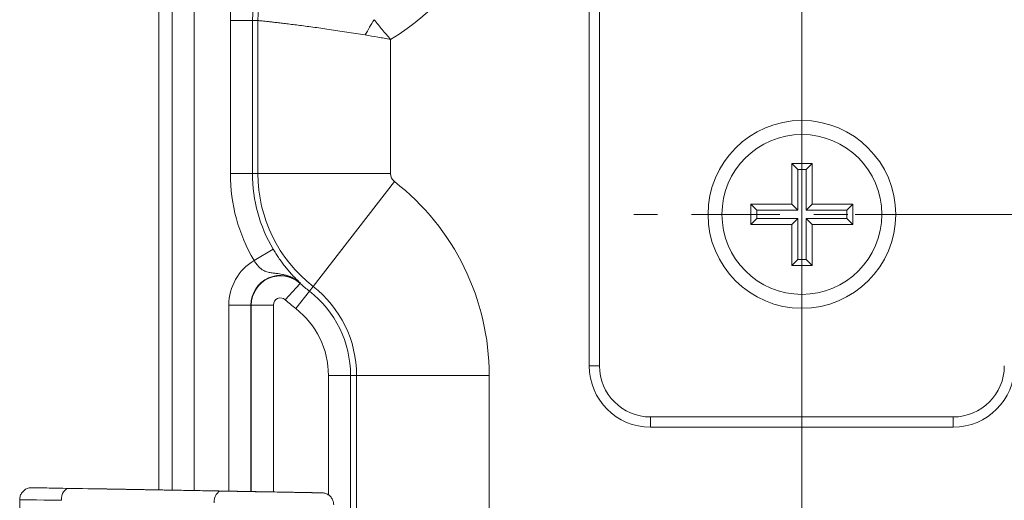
# Model space of a CAD drawing. Header units: inches. Extents: x 0.3 to 84.8, y 1.5 to 53.5.
# Tile 76 of 107: x 66.8 to 69.7, y 29.3 to 30.7. Entities that reach past the tile are written whole.
import ezdxf

# ---------------------------------------------------------------- set-up
doc = ezdxf.new("R2010")
doc.units = ezdxf.units.IN
doc.header["$LTSCALE"] = 2.5
doc.header["$MEASUREMENT"] = 0
doc.linetypes.add('CHAIN', pattern=[0.7087, 0.4724, -0.0591, 0.1181, -0.0591])
for name, color, linetype, lineweight in [('Center Mark (ANSI)', 7, 'Continuous', 9), ('Dimension (ANSI)', 7, 'Continuous', 9), ('Visible (ANSI)', 7, 'Continuous', 18), ('Visible Narrow (ANSI)', 7, 'Continuous', 5)]:
    doc.layers.add(name, color=color, linetype=linetype, lineweight=lineweight)
doc.styles.add('Note Text (ANSI)', font='arial.ttf')
doc.dimstyles.new('.XX', dxfattribs={"dimscale": 2.5, "dimtxt": 0.095, "dimasz": 0.125, "dimexe": 0.1875, "dimexo": 0.0625, "dimgap": 0.0625, "dimtad": 0, "dimtih": 1, "dimtoh": 1, "dimrnd": 1e-08, "dimzin": 0, "dimdsep": 46, "dimtxsty": 'Note Text (ANSI)', "dimblk": 'Filled-1', "dimcen": 0.09, "dimdle": 0.45, "dimclrd": 256, "dimclre": 256, "dimclrt": 256, "dimadec": 0, "dimazin": 1, "dimtfac": 1.263158, "dimtofl": 0, "dimtmove": 0, "dimatfit": 3, "dimfxl": 1, "dimtolj": 1, "dimtzin": 4, "dimlwd": -1, "dimlwe": -1, "dimarcsym": 0})

# ---------------------------------------------------------------- blocks, each defined once
blk = doc.blocks.new('Filled-1')
at = {"color": 0}
for p, q in [((0, 0), (-1, 0.25)), ((-1, 0.25), (-1, -0.25)), ((-1, 0), (0, 0)), ((-1, -0.25), (0, 0))]:
    blk.add_line(p, q, dxfattribs=at)
at = {"color": 0, "flags": 128}
blk.add_lwpolyline([(-1, -0.25), (0, 0), (-1, 0.25), (-1, -0.25)], dxfattribs=at)
at = {"color": 0}
blk.add_solid([(-1, -0.25), (0, 0), (-1, 0.25), (-1, -0.25)], dxfattribs=at)
blk = doc.blocks.new('*D51')
at = {"layer": 'Defpoints', "color": 0, "transparency": 16777216}
for p in [(69.1069, 30.1656), (69.1069, 22.5406), (78.5675, 22.5406)]:
    blk.add_point(p, dxfattribs=at)
at = {"layer": 'Dimension (ANSI)', "transparency": 16777216}
for p, q in [((69.2632, 30.1656), (79.0362, 30.1656)), ((78.5675, 29.8531), (78.5675, 26.6307)), ((78.5675, 22.8531), (78.5675, 26.0755)), ((69.2632, 22.5406), (79.0362, 22.5406))]:
    blk.add_line(p, q, dxfattribs=at)
at = {"layer": 'Dimension (ANSI)', "transparency": 16777216, "xscale": 0.3125, "yscale": 0.3125, "zscale": 0.3125}
for p, rotation in [((78.5675, 30.1656), 90), ((78.5675, 22.5406), 270)]:
    blk.add_blockref('Filled-1', p, dxfattribs=dict(at, rotation=rotation))
at = {"layer": 'Dimension (ANSI)', "transparency": 16777216, "insert": (78.26, 26.4744), "char_height": 0.2375, "attachment_point": 1, "style": 'Note Text (ANSI)'}
blk.add_mtext('\\A1;7.63', dxfattribs=at)
blk = doc.blocks.new('*D52')
at = {"layer": 'Defpoints', "color": 0, "transparency": 16777216}
for p in [(74.7319, 33.6459), (69.1069, 20.0209), (74.7319, 20.0209)]:
    blk.add_point(p, dxfattribs=at)
at = {"layer": 'Dimension (ANSI)', "transparency": 16777216}
for p, q in [((69.1069, 20.1772), (69.1069, 34.1147)), ((74.7319, 20.1772), (74.7319, 34.1147)), ((69.4194, 33.6459), (71.4547, 33.6459)), ((74.4194, 33.6459), (72.3841, 33.6459))]:
    blk.add_line(p, q, dxfattribs=at)
at = {"layer": 'Dimension (ANSI)', "transparency": 16777216, "xscale": 0.3125, "yscale": 0.3125, "zscale": 0.3125, "rotation": 180}
blk.add_blockref('Filled-1', (69.1069, 33.6459), dxfattribs=at)
at = {"layer": 'Dimension (ANSI)', "transparency": 16777216, "xscale": 0.3125, "yscale": 0.3125, "zscale": 0.3125}
blk.add_blockref('Filled-1', (74.7319, 33.6459), dxfattribs=at)
at = {"layer": 'Dimension (ANSI)', "transparency": 16777216, "insert": (71.611, 33.7672), "char_height": 0.2375, "attachment_point": 1, "style": 'Note Text (ANSI)'}
blk.add_mtext('\\A1;5.63', dxfattribs=at)
blk = doc.blocks.new('*D53')
at = {"layer": 'Defpoints', "color": 0, "transparency": 16777216}
for p in [(68.6073, 32.3656), (68.6073, 20.3406), (80.6698, 20.3406)]:
    blk.add_point(p, dxfattribs=at)
at = {"layer": 'Dimension (ANSI)', "transparency": 16777216}
for p, q in [((68.7635, 32.3656), (81.1385, 32.3656)), ((80.6698, 32.0531), (80.6698, 28.0394)), ((80.6698, 20.6531), (80.6698, 27.4842)), ((68.7635, 20.3406), (81.1385, 20.3406))]:
    blk.add_line(p, q, dxfattribs=at)
at = {"layer": 'Dimension (ANSI)', "transparency": 16777216, "xscale": 0.3125, "yscale": 0.3125, "zscale": 0.3125}
for p, rotation in [((80.6698, 32.3656), 90), ((80.6698, 20.3406), 270)]:
    blk.add_blockref('Filled-1', p, dxfattribs=dict(at, rotation=rotation))
at = {"layer": 'Dimension (ANSI)', "transparency": 16777216, "insert": (80.2802, 27.8831), "char_height": 0.2375, "attachment_point": 1, "style": 'Note Text (ANSI)'}
blk.add_mtext('\\A1;12.03', dxfattribs=at)

msp = doc.modelspace()

# ---------------------------------------------------------------- linework, layer by layer
at = {"layer": 'Center Mark (ANSI)', "linetype": 'CHAIN', "ltscale": 0.219338}
for p, q in [((69.1069, 30.6593), (69.1069, 29.6718)), ((69.6007, 30.1656), (68.6132, 30.1656))]:
    msp.add_line(p, q, dxfattribs=at)
at = {"layer": 'Visible (ANSI)'}
for p, q in [((68.4819, 32.6106), (68.4819, 29.7206)), ((67.2169, 29.3563), (67.2169, 31.8065)), ((69.0769, 30.1956), (69.0769, 30.3156)), ((69.0769, 30.3156), (69.1369, 30.3156)), ((69.0769, 30.3156), (69.0946, 30.2979)), ((69.1193, 30.2979), (69.1369, 30.3156)), ((69.1369, 30.3156), (69.1369, 30.1956)), ((69.0946, 30.2979), (69.0946, 30.1779)), ((69.0946, 30.2979), (69.1193, 30.2979)), ((69.1193, 30.1779), (69.1193, 30.2979)), ((68.9569, 30.1356), (68.9569, 30.1956)), ((68.9569, 30.1956), (69.0769, 30.1956)), ((68.9746, 30.1779), (68.9569, 30.1956)), ((69.0946, 30.1779), (69.0769, 30.1956)), ((69.1193, 30.1779), (69.1369, 30.1956)), ((69.1369, 30.1956), (69.2569, 30.1956)), ((69.2569, 30.1956), (69.2393, 30.1779)), ((69.2569, 30.1956), (69.2569, 30.1356)), ((69.0946, 30.1779), (68.9746, 30.1779)), ((68.9746, 30.1532), (68.9746, 30.1779)), ((69.2393, 30.1779), (69.1193, 30.1779)), ((69.2393, 30.1779), (69.2393, 30.1532)), ((68.9569, 30.1356), (68.9746, 30.1532)), ((69.0769, 30.1356), (68.9569, 30.1356)), ((68.9746, 30.1532), (69.0946, 30.1532)), ((69.0769, 30.1356), (69.0946, 30.1532)), ((69.0769, 30.0156), (69.0769, 30.1356)), ((69.0946, 30.1532), (69.0946, 30.0332)), ((69.1193, 30.0332), (69.1193, 30.1532)), ((69.1193, 30.1532), (69.1369, 30.1356)), ((69.1193, 30.1532), (69.2393, 30.1532)), ((69.2569, 30.1356), (69.1369, 30.1356)), ((69.1369, 30.1356), (69.1369, 30.0156)), ((69.2393, 30.1532), (69.2569, 30.1356)), ((69.0946, 30.0332), (69.0769, 30.0156)), ((69.1369, 30.0156), (69.0769, 30.0156)), ((69.0946, 30.0332), (69.1193, 30.0332)), ((69.1369, 30.0156), (69.1193, 30.0332)), ((67.6159, 29.9805), (67.6159, 29.9805)), ((68.6619, 29.5406), (69.5519, 29.5406)), ((66.8456, 29.3626), (66.9239, 29.3615)), ((67.0605, 29.3591), (66.924, 29.3615)), ((67.0605, 29.3591), (67.0607, 29.3591)), ((67.0641, 29.359), (67.6675, 29.3482)), ((66.8077, 29.1953), (66.8077, 29.3277))]:
    msp.add_line(p, q, dxfattribs=at)
for radius in [0.2759, 0.235]:
    msp.add_circle((69.1069, 30.1656), radius, dxfattribs=at)
for centre, start, end in [((68.6619, 29.7206), 180, 270), ((69.5519, 29.7206), 270, 0)]:
    msp.add_arc(centre, 0.18, start, end, dxfattribs=at)
msp.add_ellipse((67.2797, 29.3553), major_axis=(0.2557, -0.0045), ratio=0.00029, start_param=3.684259, end_param=3.709358, dxfattribs=at)
for points, knots in [([(66.8077, 29.3277), (66.8077, 29.3315), (66.8084, 29.3353), (66.8107, 29.3424), (66.8125, 29.3457), (66.817, 29.3517), (66.8197, 29.3543), (66.8258, 29.3586), (66.8293, 29.3602), (66.8346, 29.3618), (66.8364, 29.3622), (66.839, 29.3625), (66.8397, 29.3626), (66.8407, 29.3626), (66.8409, 29.3626), (66.8413, 29.3627), (66.8415, 29.3627), (66.8418, 29.3627), (66.842, 29.3627), (66.8423, 29.3627), (66.8424, 29.3627), (66.8426, 29.3627), (66.8427, 29.3627), (66.8429, 29.3627), (66.843, 29.3627), (66.8433, 29.3627), (66.8435, 29.3627), (66.8441, 29.3627), (66.8448, 29.3627), (66.8456, 29.3626)], [0, 0, 0, 0, 0.0287608, 0.0287608, 0.0570723, 0.0570723, 0.0853997, 0.0853997, 0.1137254, 0.1137254, 0.1277067, 0.1277067, 0.1334782, 0.1334782, 0.1354224, 0.1354224, 0.1369377, 0.1369377, 0.1390515, 0.1390515, 0.1411817, 0.1411817, 0.1446875, 0.1446875, 0.1527012, 0.1527012, 0.1767097, 0.1767097, 0.225325, 0.225325, 0.225325, 0.225325]), ([(67.6675, 29.3482), (67.6781, 29.348), (67.6862, 29.3479), (67.6933, 29.3477), (67.6949, 29.3477), (67.696, 29.3477), (67.6962, 29.3477), (67.6966, 29.3477), (67.6967, 29.3477), (67.6971, 29.3476), (67.6972, 29.3476), (67.6976, 29.3476), (67.6978, 29.3476), (67.6985, 29.3476), (67.699, 29.3475), (67.7004, 29.3474), (67.7014, 29.3472), (67.7041, 29.3467), (67.7058, 29.3462), (67.7109, 29.3444), (67.7141, 29.3427), (67.7199, 29.3382), (67.7225, 29.3354), (67.7267, 29.3293), (67.7283, 29.3258), (67.7302, 29.3192), (67.7307, 29.3159), (67.7307, 29.3127)], [0, 0, 0, 0, 0.1511823, 0.1511823, 0.2249893, 0.2249893, 0.2487671, 0.2487671, 0.2576958, 0.2576958, 0.2608338, 0.2608338, 0.2627316, 0.2627316, 0.2665558, 0.2665558, 0.2740505, 0.2740505, 0.2875464, 0.2875464, 0.3149191, 0.3149191, 0.3432478, 0.3432478, 0.371574, 0.371574, 0.3961693, 0.3961693, 0.3961693, 0.3961693])]:
    msp.add_open_spline(points, degree=3, knots=knots, dxfattribs=at)
at = {"layer": 'Visible Narrow (ANSI)'}
for p, q in [((68.5119, 32.6106), (68.5119, 29.7206)), ((67.2555, 29.3556), (67.2555, 31.768)), ((67.3202, 31.768), (67.3202, 29.3544)), ((67.4269, 30.2853), (67.4269, 30.7351)), ((67.4919, 30.7351), (67.4269, 30.7351)), ((67.4919, 30.7351), (67.508, 30.7351)), ((67.4919, 30.2853), (67.4919, 30.7351)), ((67.508, 30.7351), (67.508, 30.2853)), ((67.898, 30.6798), (67.898, 30.2853)), ((67.4919, 30.2853), (67.4269, 30.2853)), ((67.4919, 30.2853), (67.508, 30.2853)), ((67.508, 30.2853), (67.898, 30.2853)), ((67.6701, 29.9541), (67.9094, 30.2621)), ((67.5528, 30.0632), (67.4969, 30.03)), ((67.5885, 29.9148), (67.6324, 29.9628)), ((67.6324, 29.9628), (67.6331, 29.9635)), ((67.6193, 29.8888), (67.6592, 29.9402)), ((67.6592, 29.9402), (67.6701, 29.9541)), ((67.4225, 29.8994), (67.4225, 29.3526)), ((67.4225, 29.8994), (67.4875, 29.8994)), ((67.4875, 29.8994), (67.4875, 29.3514)), ((67.4885, 29.8994), (67.4875, 29.8994)), ((67.4885, 29.8994), (67.4885, 29.3514)), ((67.5535, 29.8994), (67.4885, 29.8994)), ((67.5535, 29.8994), (67.5535, 29.3502)), ((68.4819, 29.7206), (68.5119, 29.7206)), ((67.7153, 29.6927), (67.7153, 29.3416)), ((67.7153, 29.6927), (67.7803, 29.6927)), ((67.7803, 29.6927), (67.7803, 29.2144)), ((67.798, 29.6927), (67.7803, 29.6927)), ((67.798, 29.6927), (68.188, 29.6927)), ((67.798, 29.6927), (67.798, 29.2144)), ((68.188, 29.6927), (68.188, 29.2144)), ((68.6619, 29.5706), (69.5519, 29.5706)), ((68.6619, 29.5406), (68.6619, 29.5706)), ((69.5519, 29.5406), (69.5519, 29.5706)), ((66.8457, 29.3626), (66.924, 29.3615)), ((67.0607, 29.3591), (66.924, 29.3615)), ((67.4008, 29.3528), (66.9521, 29.3607)), ((67.0641, 29.359), (67.6674, 29.3482))]:
    msp.add_line(p, q, dxfattribs=at)
for centre, radius, start, end in [((67.5262, 31.2976), 0.721, 301.0407, 337.9858), ((67.8019, 30.7351), 0.31, 120, 180), ((67.8019, 30.7351), 0.2939, 120, 180), ((67.8019, 30.7351), 0.375, 147.4268, 180), ((67.9274, 30.2853), 0.5005, 180, 210.6654), ((67.9274, 30.2853), 0.4355, 180, 210.6654), ((67.9274, 30.2853), 0.4194, 180, 232.1504), ((67.9274, 30.2853), 0.0295, 180, 232.1504), ((67.4669, 29.6927), 0.721, 0, 52.1504), ((67.5744, 29.8994), 0.1519, 120.6955, 180), ((67.5744, 29.8994), 0.0869, 47.5496, 180), ((67.5744, 29.8994), 0.0859, 47.5496, 180), ((67.9274, 30.2853), 0.4371, 227.5496, 232.1504), ((67.4669, 29.6927), 0.3134, 0, 52.1504), ((67.4669, 29.6927), 0.3311, 0, 52.1504), ((67.5744, 29.8994), 0.0209, 47.5496, 180), ((67.9274, 30.2853), 0.5021, 227.5496, 232.1504), ((67.4669, 29.6927), 0.2484, 0, 52.1504), ((68.6619, 29.7206), 0.15, 180, 270), ((69.5519, 29.7206), 0.15, 270, 0)]:
    msp.add_arc(centre, radius, start, end, dxfattribs=at)
for centre, major_axis, ratio, start_param, end_param in [((67.9279, 30.6624), (-0.1318, -0.2283), 0.402305, 4.613854, 4.810943), ((66.9515, 29.3257), (0.0006, 0.035), 0.60815, 0.000375, 1.581546), ((67.2608, 29.3556), (0.2367, -0.0041), 0.000296, 3.704573, 3.730943), ((67.4002, 29.3178), (0.0006, 0.035), 0.60815, 0.000368, 1.581547), ((67.1202, 29.3228), (0.3125, -0.0048), 0.00026, 3.141696, 4.05859)]:
    msp.add_ellipse(centre, major_axis=major_axis, ratio=ratio, start_param=start_param, end_param=end_param, dxfattribs=at)
for points, knots in [([(67.8495, 30.7376), (67.8572, 30.7279), (67.8731, 30.7085), (67.8896, 30.6893), (67.898, 30.6798)], [0.0005748, 0.0005748, 0.0005748, 0.0005748, 0.5, 0.9999608, 0.9999608, 0.9999608, 0.9999608]), ([(67.8235, 30.6927), (67.8143, 30.6942), (67.8051, 30.6957), (67.7959, 30.6972), (67.7868, 30.6986), (67.7778, 30.7), (67.7689, 30.7014), (67.76, 30.7028), (67.7512, 30.7041), (67.7426, 30.7054), (67.7339, 30.7067), (67.7254, 30.7079), (67.7171, 30.7091), (67.7088, 30.7103), (67.7006, 30.7115), (67.6926, 30.7126), (67.6846, 30.7137), (67.6767, 30.7148), (67.6691, 30.7158), (67.6615, 30.7168), (67.6541, 30.7178), (67.6469, 30.7188), (67.6397, 30.7197), (67.6327, 30.7206), (67.626, 30.7215), (67.6193, 30.7223), (67.6128, 30.7232), (67.6065, 30.7239), (67.6003, 30.7247), (67.5943, 30.7255), (67.5886, 30.7262), (67.5829, 30.7268), (67.5774, 30.7275), (67.5722, 30.7281), (67.5671, 30.7287), (67.5622, 30.7293), (67.5576, 30.7298), (67.553, 30.7303), (67.5487, 30.7308), (67.5448, 30.7313), (67.5408, 30.7317), (67.5371, 30.7321), (67.5338, 30.7325), (67.5304, 30.7328), (67.5274, 30.7332), (67.5246, 30.7335), (67.5219, 30.7337), (67.5195, 30.734), (67.5175, 30.7342), (67.5154, 30.7344), (67.5137, 30.7346), (67.5123, 30.7347), (67.5109, 30.7349), (67.5098, 30.735), (67.5091, 30.735), (67.5084, 30.7351), (67.508, 30.7351), (67.508, 30.7351)], [0, 0, 0, 0, 0.0526316, 0.0526316, 0.0526316, 0.1052632, 0.1052632, 0.1052632, 0.1578947, 0.1578947, 0.1578947, 0.2105263, 0.2105263, 0.2105263, 0.2631579, 0.2631579, 0.2631579, 0.3157895, 0.3157895, 0.3157895, 0.3684211, 0.3684211, 0.3684211, 0.4210526, 0.4210526, 0.4210526, 0.4736842, 0.4736842, 0.4736842, 0.5263158, 0.5263158, 0.5263158, 0.5789474, 0.5789474, 0.5789474, 0.6315789, 0.6315789, 0.6315789, 0.6842105, 0.6842105, 0.6842105, 0.7368421, 0.7368421, 0.7368421, 0.7894737, 0.7894737, 0.7894737, 0.8421053, 0.8421053, 0.8421053, 0.8947368, 0.8947368, 0.8947368, 0.9473684, 0.9473684, 0.9473684, 0.9999995, 0.9999995, 0.9999995, 0.9999995]), ([(67.898, 30.6798), (67.8855, 30.6821), (67.8606, 30.6865), (67.8358, 30.6907), (67.8236, 30.6927)], [0.0000291, 0.0000291, 0.0000291, 0.0000291, 0.5, 0.9994242, 0.9994242, 0.9994242, 0.9994242]), ([(67.6331, 29.9635), (67.6263, 29.9698), (67.6188, 29.9749), (67.6107, 29.9791), (67.6099, 29.9795), (67.6092, 29.9798), (67.6085, 29.9802), (67.6009, 29.9839), (67.5929, 29.9866), (67.5852, 29.9885), (67.5837, 29.9888), (67.5822, 29.9892), (67.5806, 29.9895), (67.574, 29.9909), (67.5677, 29.9917), (67.562, 29.9924), (67.56, 29.9926), (67.5581, 29.9928), (67.5563, 29.993), (67.5517, 29.9936), (67.5476, 29.9941), (67.544, 29.9947), (67.542, 29.995), (67.5402, 29.9954), (67.5384, 29.9958), (67.5356, 29.9965), (67.5331, 29.9973), (67.5308, 29.9982), (67.529, 29.9989), (67.5274, 29.9996), (67.5258, 30.0004), (67.524, 30.0013), (67.5224, 30.0022), (67.5209, 30.0032), (67.5192, 30.0043), (67.5177, 30.0054), (67.5162, 30.0066), (67.5151, 30.0075), (67.514, 30.0085), (67.513, 30.0094), (67.5114, 30.0109), (67.5099, 30.0124), (67.5086, 30.0139), (67.5079, 30.0147), (67.5072, 30.0154), (67.5065, 30.0162), (67.5051, 30.018), (67.5037, 30.0198), (67.5024, 30.0215), (67.502, 30.0221), (67.5016, 30.0227), (67.5012, 30.0232), (67.4999, 30.0252), (67.4986, 30.0271), (67.4975, 30.029), (67.4973, 30.0294), (67.4971, 30.0297), (67.4969, 30.03)], [0, 0, 0, 0, 0.1, 0.1, 0.1, 0.10892, 0.10892, 0.10892, 0.2, 0.2, 0.2, 0.218405, 0.218405, 0.218405, 0.3, 0.3, 0.3, 0.328701, 0.328701, 0.328701, 0.4, 0.4, 0.4, 0.438336, 0.438336, 0.438336, 0.5, 0.5, 0.5, 0.547129, 0.547129, 0.547129, 0.6, 0.6, 0.6, 0.656692, 0.656692, 0.656692, 0.7, 0.7, 0.7, 0.766174, 0.766174, 0.766174, 0.8, 0.8, 0.8, 0.875654, 0.875654, 0.875654, 0.9, 0.9, 0.9, 0.985095, 0.985095, 0.985095, 1, 1, 1, 1]), ([(66.9521, 29.3607), (66.9399, 29.3609), (66.9286, 29.3611), (66.9182, 29.3613), (66.9176, 29.3613), (66.917, 29.3613), (66.9165, 29.3613), (66.9058, 29.3615), (66.8961, 29.3617), (66.8876, 29.3619), (66.8874, 29.3619), (66.8872, 29.3619), (66.8869, 29.3619), (66.8782, 29.362), (66.8707, 29.3622), (66.8645, 29.3623), (66.8583, 29.3624), (66.8534, 29.3625), (66.8499, 29.3625), (66.8498, 29.3625), (66.8497, 29.3625), (66.8496, 29.3625), (66.8463, 29.3626), (66.8443, 29.3627), (66.8436, 29.3627), (66.8436, 29.3627), (66.8435, 29.3627), (66.8435, 29.3627), (66.843, 29.3627), (66.8437, 29.3627), (66.8457, 29.3626)], [0, 0, 0, 0, 0.157856, 0.157856, 0.157856, 0.166667, 0.166667, 0.166667, 0.329244, 0.329244, 0.329244, 0.333333, 0.333333, 0.333333, 0.5, 0.5, 0.5, 0.666667, 0.666667, 0.666667, 0.671936, 0.671936, 0.671936, 0.833333, 0.833333, 0.833333, 0.843331, 0.843331, 0.843331, 1, 1, 1, 1]), ([(67.6674, 29.3482), (67.6735, 29.3481), (67.6785, 29.348), (67.6827, 29.3479), (67.6831, 29.3479), (67.6835, 29.3479), (67.6839, 29.3479), (67.688, 29.3478), (67.6911, 29.3478), (67.6931, 29.3477), (67.6933, 29.3477), (67.6935, 29.3477), (67.6937, 29.3477), (67.6956, 29.3477), (67.6965, 29.3477), (67.6963, 29.3477), (67.6962, 29.3477), (67.6962, 29.3477), (67.6962, 29.3477), (67.6959, 29.3477), (67.6944, 29.3477), (67.6919, 29.3477), (67.6917, 29.3477), (67.6916, 29.3477), (67.6915, 29.3477), (67.6888, 29.3478), (67.685, 29.3478), (67.6801, 29.3479), (67.68, 29.3479), (67.6798, 29.3479), (67.6796, 29.3479), (67.6746, 29.348), (67.6686, 29.3481), (67.6616, 29.3482), (67.6614, 29.3482), (67.6613, 29.3482), (67.6612, 29.3482), (67.654, 29.3484), (67.6459, 29.3485), (67.6369, 29.3487), (67.6279, 29.3488), (67.618, 29.349), (67.6075, 29.3492), (67.597, 29.3494), (67.5859, 29.3495), (67.5744, 29.3497), (67.5741, 29.3497), (67.5738, 29.3498), (67.5735, 29.3498), (67.5623, 29.35), (67.5507, 29.3502), (67.5389, 29.3504), (67.5384, 29.3504), (67.5379, 29.3504), (67.5374, 29.3504), (67.5258, 29.3506), (67.514, 29.3508), (67.5023, 29.351), (67.5017, 29.351), (67.501, 29.351), (67.5003, 29.351), (67.4888, 29.3512), (67.4774, 29.3514), (67.4662, 29.3516), (67.4653, 29.3516), (67.4645, 29.3517), (67.4637, 29.3517), (67.4527, 29.3519), (67.442, 29.3521), (67.4319, 29.3522), (67.4309, 29.3523), (67.43, 29.3523), (67.429, 29.3523), (67.4191, 29.3525), (67.4097, 29.3526), (67.4008, 29.3528)], [0, 0, 0, 0, 0.064642, 0.064642, 0.064642, 0.071429, 0.071429, 0.071429, 0.137183, 0.137183, 0.137183, 0.142857, 0.142857, 0.142857, 0.209677, 0.209677, 0.209677, 0.214286, 0.214286, 0.214286, 0.282178, 0.282178, 0.282178, 0.285714, 0.285714, 0.285714, 0.354678, 0.354678, 0.354678, 0.357143, 0.357143, 0.357143, 0.427178, 0.427178, 0.427178, 0.428571, 0.428571, 0.428571, 0.499676, 0.499676, 0.499676, 0.571429, 0.571429, 0.571429, 0.642857, 0.642857, 0.642857, 0.644673, 0.644673, 0.644673, 0.714286, 0.714286, 0.714286, 0.717173, 0.717173, 0.717173, 0.785714, 0.785714, 0.785714, 0.789674, 0.789674, 0.789674, 0.857143, 0.857143, 0.857143, 0.862168, 0.862168, 0.862168, 0.928571, 0.928571, 0.928571, 0.934704, 0.934704, 0.934704, 1, 1, 1, 1])]:
    msp.add_open_spline(points, degree=3, knots=knots, dxfattribs=at)
msp.add_open_spline([(67.6331, 29.9635), (67.6317, 29.9648), (67.6287, 29.9677), (67.6234, 29.9729), (67.6164, 29.9799), (67.6076, 29.9892), (67.5978, 30.0003), (67.5876, 30.0126), (67.5777, 30.0255), (67.5684, 30.0386), (67.56, 30.0513), (67.5551, 30.0593), (67.5528, 30.0632)], degree=3, dxfattribs=at)

# ---------------------------------------------------------------- dimensions: what is measured, and where the dimension line sits
at = {"layer": 'Dimension (ANSI)'}
for base, p1, p2, angle, override, picture, middle in [((74.7319294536, 33.6459074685), (69.1069294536, 20.0209074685), (74.7319294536, 20.0209074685), 180, {"dimgap": 0.0625, "dimtih": 0, "dimtoh": 0, "dimdec": 2, "dimtol": 0, "dimlim": 0, "dimtp": 0, "dimtm": 0, "dimtdec": 2, "dimatfit": 1}, '*D52', (71.9194294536, 33.6459074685)), ((80.6697727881, 20.3405618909), (68.6072727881, 32.3655618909), (68.6072727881, 20.3405618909), 90, {"dimgap": 0.0625, "dimdec": 2, "dimtol": 0, "dimlim": 0, "dimtp": 0, "dimtm": 0, "dimtdec": 2, "dimatfit": 1}, '*D53', (80.6697727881, 27.7617795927)), ((78.567454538, 22.5405614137), (69.1069294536, 30.1655614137), (69.1069294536, 22.5405614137), 90, {"dimgap": 0.0625, "dimdec": 2, "dimtol": 0, "dimlim": 0, "dimtp": 0, "dimtm": 0, "dimtdec": 2, "dimatfit": 1}, '*D51', (78.567454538, 26.3530614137))]:
    dim = msp.add_linear_dim(base=base, p1=p1, p2=p2, angle=angle, dimstyle='.XX', override=override, dxfattribs=at)
    dim.commit()
    dim.dimension.update_dxf_attribs({"geometry": picture, "text_midpoint": middle, "dimtype": 160})

doc.saveas('drawing.dxf')
